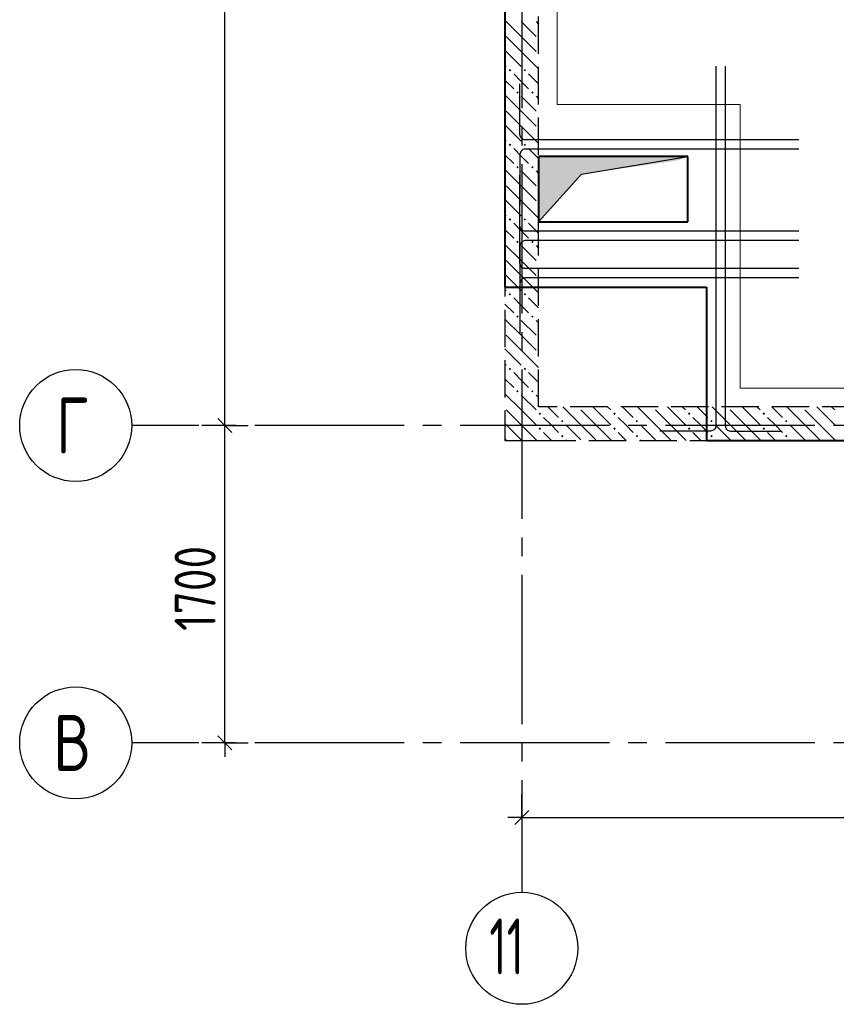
# Model space of a CAD drawing. Header units: millimetres. Extents: x 40580 to 1168286, y -220995 to 81020.
# Tile 26 of 194: x 260568 to 264944, y -113518 to -108245. Entities that reach past the tile are written whole.
import ezdxf

# ---------------------------------------------------------------- set-up
doc = ezdxf.new("R2010")
doc.units = ezdxf.units.MM
for name, pattern in [('______2', [270, 200, -70]), ('______5', [1100, 800, -100, 100, -100]), ('CENTER', [2, 1.25, -0.25, 0.25, -0.25])]:
    doc.linetypes.add(name, pattern=pattern)
for name, color, linetype, lineweight in [('Standard', 7, 'Continuous', 25), ('ЖБ Перекрытие верхний уровень', 7, 'Continuous', 35), ('Обрамление проемов стержнями', 7, 'Continuous', 25), ('ОСИ', 7, 'CENTER', 15), ('Основная', 7, 'Continuous', 40), ('Позиционная метка линия выноска', 7, 'Continuous', 13)]:
    doc.layers.add(name, color=color, linetype=linetype, lineweight=lineweight)
doc.layers.add('ЖБ Стена верхний уровень', color=7, linetype='______2', true_color=0x656565)
doc.layers.add('Тонкие', color=7, linetype='Continuous')
doc.layers.add('ФВ-2', color=7, linetype='Continuous')
doc.styles.add('GOST 2.304-81', font='txt')
doc.styles.add('ISOCPEUR', font='isocpeur.ttf')

msp = doc.modelspace()

# ---------------------------------------------------------------- hatches: boundary and pattern name
at = {"layer": 'ЖБ Стена верхний уровень', "linetype": 'Continuous', "lineweight": -3, "transparency": 33554687}
for points in [[(263188.7, -108515.3), (263195.2, -108508.8), (263201.7, -108515.3), (263195.2, -108521.8)], [(263268.7, -108515.3), (263275.2, -108508.8), (263281.7, -108515.3), (263275.2, -108521.8)], [(263228.7, -108635.3), (263235.2, -108628.8), (263241.7, -108635.3), (263235.2, -108641.8)], [(263308.7, -108635.3), (263315.2, -108628.8), (263321.7, -108635.3), (263315.2, -108641.8)], [(263188.7, -108915.3), (263195.2, -108908.8), (263201.7, -108915.3), (263195.2, -108921.8)], [(263268.7, -108915.3), (263275.2, -108908.8), (263281.7, -108915.3), (263275.2, -108921.8)], [(263228.7, -109035.3), (263235.2, -109028.8), (263241.7, -109035.3), (263235.2, -109041.8)], [(263308.7, -109035.3), (263315.2, -109028.8), (263321.7, -109035.3), (263315.2, -109041.8)], [(263188.7, -109315.3), (263195.2, -109308.8), (263201.7, -109315.3), (263195.2, -109321.8)], [(263268.7, -109315.3), (263275.2, -109308.8), (263281.7, -109315.3), (263275.2, -109321.8)], [(263228.7, -109435.3), (263235.2, -109428.8), (263241.7, -109435.3), (263235.2, -109441.8)], [(263308.7, -109435.3), (263315.2, -109428.8), (263321.7, -109435.3), (263315.2, -109441.8)], [(263188.7, -109715.3), (263195.2, -109708.8), (263201.7, -109715.3), (263195.2, -109721.8)], [(263268.7, -109715.3), (263275.2, -109708.8), (263281.7, -109715.3), (263275.2, -109721.8)], [(263228.7, -109835.3), (263235.2, -109828.8), (263241.7, -109835.3), (263235.2, -109841.8)], [(263308.7, -109835.3), (263315.2, -109828.8), (263321.7, -109835.3), (263315.2, -109841.8)], [(263188.7, -110115.3), (263195.2, -110108.8), (263201.7, -110115.3), (263195.2, -110121.8)], [(263268.7, -110115.3), (263275.2, -110108.8), (263281.7, -110115.3), (263275.2, -110121.8)], [(263228.7, -110235.3), (263235.2, -110228.8), (263241.7, -110235.3), (263235.2, -110241.8)], [(263308.7, -110235.3), (263315.2, -110228.8), (263321.7, -110235.3), (263315.2, -110241.8)], [(263558.6, -110318.4), (263555.2, -110321.8), (263551.9, -110318.4)], [(263958.6, -110318.4), (263955.2, -110321.8), (263951.9, -110318.4)], [(264358.6, -110318.4), (264355.2, -110321.8), (264351.9, -110318.4)], [(264758.6, -110318.4), (264755.2, -110321.8), (264751.9, -110318.4)], [(263348.7, -110355.3), (263355.2, -110348.8), (263361.7, -110355.3), (263355.2, -110361.8)], [(263748.7, -110355.3), (263755.2, -110348.8), (263761.7, -110355.3), (263755.2, -110361.8)], [(264148.7, -110355.3), (264155.2, -110348.8), (264161.7, -110355.3), (264155.2, -110361.8)], [(264548.7, -110355.3), (264555.2, -110348.8), (264561.7, -110355.3), (264555.2, -110361.8)], [(263468.7, -110395.3), (263475.3, -110388.8), (263481.7, -110395.3), (263475.3, -110401.8)], [(263868.7, -110395.3), (263875.3, -110388.8), (263881.7, -110395.3), (263875.3, -110401.8)], [(264268.7, -110395.3), (264275.3, -110388.8), (264281.7, -110395.3), (264275.3, -110401.8)], [(264668.7, -110395.3), (264675.3, -110388.8), (264681.7, -110395.3), (264675.3, -110401.8)], [(263348.7, -110435.3), (263355.2, -110428.8), (263361.7, -110435.3), (263355.2, -110441.8)], [(263468.7, -110475.3), (263475.3, -110468.8), (263481.7, -110475.3), (263475.3, -110481.8)], [(263748.7, -110435.3), (263755.2, -110428.8), (263761.7, -110435.3), (263755.2, -110441.8)], [(263868.7, -110475.3), (263875.3, -110468.8), (263881.7, -110475.3), (263875.3, -110481.8)], [(264148.7, -110435.3), (264155.2, -110428.8), (264161.7, -110435.3), (264155.2, -110441.8)], [(264268.7, -110475.3), (264275.3, -110468.8), (264281.7, -110475.3), (264275.3, -110481.8)], [(264548.7, -110435.3), (264555.2, -110428.8), (264561.7, -110435.3), (264555.2, -110441.8)], [(264668.7, -110475.3), (264675.3, -110468.8), (264681.7, -110475.3), (264675.3, -110481.8)]]:
    msp.add_hatch(color=7, dxfattribs=at).paths.add_polyline_path(points, flags=16)
at = {"layer": 'ФВ-2'}
h = msp.add_hatch(color=256, dxfattribs=at)
h.dxf.hatch_style = 1
h.paths.add_polyline_path([(264097.1, -108998.4), (263577.9, -109073.1), (263348.3, -109328.4), (263348.3, -108998.4)])
h.paths.add_polyline_path([(264097.1, -108998.4), (263348.3, -108998.4), (263348.3, -108978.4), (264148.3, -108978.4)])

# ---------------------------------------------------------------- linework, layer by layer
at = {"layer": 'Standard', "color": 7, "linetype": 'Continuous', "lineweight": -3, "transparency": 33554687}
for p, q in [((261668.3, -110418.4), (261668.3, -104918.4)), ((261668.3, -112118.4), (261668.3, -112193.4)), ((263258.3, -112518.4), (263183.3, -112518.4)), ((263258.3, -112518.4), (267178.3, -112518.4))]:
    msp.add_line(p, q, dxfattribs=at)
at = {"layer": 'Standard', "color": 251, "linetype": 'Continuous', "lineweight": -3, "true_color": 0x656565, "transparency": 33554687}
for p, q in [((261668.3, -110418.4), (261543.3, -110418.4)), ((261668.3, -110418.4), (261793.3, -110418.4)), ((261668.3, -110418.4), (261668.3, -110418.4)), ((261668.3, -112118.4), (261543.3, -112118.4)), ((261668.3, -112118.4), (261793.3, -112118.4)), ((261668.3, -112118.4), (261668.3, -112118.4)), ((263258.3, -112518.4), (263258.3, -112393.4)), ((263258.3, -112518.4), (263258.3, -112643.4)), ((263258.3, -112518.4), (263258.3, -112518.4))]:
    msp.add_line(p, q, dxfattribs=at)
at = {"layer": 'Standard', "color": 7, "linetype": 'Continuous', "lineweight": 25, "transparency": 33554687}
for p, q in [((261705.8, -110455.9), (261630.8, -110380.9)), ((261705.8, -112155.9), (261630.8, -112080.9)), ((263220.8, -112555.9), (263295.8, -112480.9))]:
    msp.add_line(p, q, dxfattribs=at)
at = {"layer": 'Standard', "color": 7, "linetype": 'Continuous', "lineweight": -3, "transparency": 33554687}
msp.add_lwpolyline([(261668.3, -112118.4), (261668.3, -111615.2), (261668.3, -111615.2), (261668.3, -110418.4)], dxfattribs=at)
at = {"layer": 'ЖБ Перекрытие верхний уровень', "color": 7, "linetype": 'Continuous', "lineweight": -3, "transparency": 33554687}
for p, q in [((263168.3, -109678.4), (263348.3, -109678.4)), ((264248.3, -110278.4), (264248.3, -110498.4))]:
    msp.add_line(p, q, dxfattribs=at)
at = {"layer": 'ЖБ Стена верхний уровень', "color": 251, "linetype": '______2', "lineweight": -3, "true_color": 0x656565, "transparency": 33554687}
for p, q in [((263168.3, -104668.4), (263168.3, -110498.4)), ((263348.3, -110318.4), (263348.3, -104668.4)), ((266418.3, -110318.4), (263348.3, -110318.4)), ((263168.3, -110498.4), (263348.3, -110498.4)), ((263348.3, -110498.4), (266418.3, -110498.4))]:
    msp.add_line(p, q, dxfattribs=at)
at = {"layer": 'ЖБ Стена верхний уровень', "color": 9, "linetype": 'Continuous', "lineweight": -3, "true_color": 0xc7c7c7, "transparency": 33554687}
for p, q in [((263255.2, -108335.3), (263168.3, -108248.3)), ((263255.2, -108255.3), (263335.2, -108335.3)), ((263335.2, -108255.3), (263348.3, -108268.4)), ((263175.2, -108335.3), (263255.2, -108415.3)), ((263255.2, -108335.3), (263335.2, -108415.3)), ((263175.2, -108415.3), (263168.3, -108408.3)), ((263175.2, -108415.3), (263255.2, -108495.3)), ((263255.2, -108415.3), (263348.3, -108508.3)), ((263168.3, -108488.4), (263175.2, -108495.3)), ((263168.3, -108568.4), (263215.2, -108615.3)), ((263255.2, -108575.3), (263215.2, -108535.3)), ((263295.2, -108615.3), (263255.2, -108575.3)), ((263295.2, -108535.3), (263348.3, -108588.4)), ((263255.2, -108735.3), (263168.3, -108648.3)), ((263255.2, -108655.3), (263335.2, -108735.3)), ((263335.2, -108655.3), (263348.3, -108668.4)), ((263175.2, -108735.3), (263255.2, -108815.3)), ((263255.2, -108735.3), (263335.2, -108815.3)), ((263175.2, -108815.3), (263168.3, -108808.3)), ((263175.2, -108815.3), (263255.2, -108895.3)), ((263255.2, -108815.3), (263348.3, -108908.3)), ((263168.3, -108888.4), (263175.2, -108895.3)), ((263255.2, -108975.3), (263215.2, -108935.3)), ((263295.2, -108935.3), (263348.3, -108988.4)), ((263168.3, -108968.4), (263215.2, -109015.3)), ((263295.2, -109015.3), (263255.2, -108975.3)), ((263255.2, -109135.3), (263168.3, -109048.3)), ((263255.2, -109055.3), (263335.2, -109135.3)), ((263335.2, -109055.3), (263348.3, -109068.4)), ((263175.2, -109135.3), (263255.2, -109215.3)), ((263255.2, -109135.3), (263335.2, -109215.3)), ((263175.2, -109215.3), (263168.3, -109208.3)), ((263175.2, -109215.3), (263255.2, -109295.3)), ((263255.2, -109215.3), (263348.3, -109308.3)), ((263168.3, -109288.4), (263175.2, -109295.3)), ((263168.3, -109368.4), (263215.2, -109415.3)), ((263255.2, -109375.3), (263215.2, -109335.3)), ((263295.2, -109335.3), (263348.3, -109388.4)), ((263295.2, -109415.3), (263255.2, -109375.3)), ((263255.2, -109535.3), (263168.3, -109448.3)), ((263255.2, -109455.3), (263335.2, -109535.3)), ((263335.2, -109455.3), (263348.3, -109468.4)), ((263175.2, -109535.3), (263255.2, -109615.3)), ((263255.2, -109535.3), (263335.2, -109615.3)), ((263175.2, -109615.3), (263168.3, -109608.3)), ((263175.2, -109615.3), (263255.2, -109695.3)), ((263255.2, -109615.3), (263348.3, -109708.3)), ((263168.3, -109688.4), (263175.2, -109695.3)), ((263255.2, -109775.3), (263215.2, -109735.3)), ((263295.2, -109735.3), (263348.3, -109788.4)), ((263168.3, -109768.4), (263215.2, -109815.3)), ((263295.2, -109815.3), (263255.2, -109775.3)), ((263255.2, -109935.3), (263168.3, -109848.3)), ((263255.2, -109855.3), (263335.2, -109935.3)), ((263335.2, -109855.3), (263348.3, -109868.4)), ((263175.2, -109935.3), (263255.2, -110015.3)), ((263255.2, -109935.3), (263335.2, -110015.3)), ((263175.2, -110015.3), (263168.3, -110008.3)), ((263175.2, -110015.3), (263255.2, -110095.3)), ((263255.2, -110015.3), (263348.3, -110108.3)), ((263168.3, -110088.4), (263175.2, -110095.3)), ((263255.2, -110175.3), (263215.2, -110135.3)), ((263295.2, -110135.3), (263348.3, -110188.4)), ((263168.3, -110168.4), (263215.2, -110215.3)), ((263295.2, -110215.3), (263255.2, -110175.3)), ((263255.2, -110335.3), (263168.3, -110248.3)), ((263255.2, -110255.3), (263335.2, -110335.3)), ((263335.2, -110255.3), (263348.3, -110268.4)), ((263398.4, -110318.4), (263455.2, -110375.3)), ((263575.3, -110415.3), (263478.4, -110318.4)), ((263655.2, -110335.3), (263638.4, -110318.4)), ((263718.4, -110318.4), (263735.2, -110335.3)), ((263798.4, -110318.4), (263855.2, -110375.3)), ((263975.3, -110415.3), (263878.4, -110318.4)), ((264055.2, -110335.3), (264038.4, -110318.4)), ((264118.4, -110318.4), (264135.2, -110335.3)), ((264198.4, -110318.4), (264255.2, -110375.3)), ((264375.3, -110415.3), (264278.4, -110318.4)), ((264455.2, -110335.3), (264438.4, -110318.4)), ((264518.4, -110318.4), (264535.2, -110335.3)), ((264598.4, -110318.4), (264655.2, -110375.3)), ((264775.3, -110415.3), (264678.4, -110318.4)), ((264855.2, -110335.3), (264838.4, -110318.4)), ((264918.4, -110318.4), (264935.2, -110335.3)), ((263175.2, -110335.3), (263255.2, -110415.3)), ((263255.2, -110335.3), (263335.2, -110415.3)), ((263575.3, -110335.3), (263655.2, -110415.3)), ((263655.2, -110335.3), (263735.2, -110415.3)), ((263975.3, -110335.3), (264055.2, -110415.3)), ((264055.2, -110335.3), (264135.2, -110415.3)), ((264375.3, -110335.3), (264455.2, -110415.3)), ((264455.2, -110335.3), (264535.2, -110415.3)), ((264775.3, -110335.3), (264855.2, -110415.3)), ((264855.2, -110335.3), (264935.2, -110415.3)), ((263175.2, -110415.3), (263168.3, -110408.3)), ((263175.2, -110415.3), (263255.2, -110495.3)), ((263255.2, -110415.3), (263338.4, -110498.4)), ((263415.2, -110415.3), (263375.3, -110375.3)), ((263455.2, -110455.3), (263415.2, -110415.3)), ((263495.2, -110415.3), (263575.3, -110495.3)), ((263575.3, -110415.3), (263655.2, -110495.3)), ((263655.2, -110415.3), (263738.4, -110498.4)), ((263815.2, -110415.3), (263775.3, -110375.3)), ((263855.2, -110455.3), (263815.2, -110415.3)), ((263895.2, -110415.3), (263975.3, -110495.3)), ((263975.3, -110415.3), (264055.2, -110495.3)), ((264055.2, -110415.3), (264138.4, -110498.4)), ((264215.2, -110415.3), (264175.3, -110375.3)), ((264255.2, -110455.3), (264215.2, -110415.3)), ((264295.2, -110415.3), (264375.3, -110495.3)), ((264375.3, -110415.3), (264455.2, -110495.3)), ((264455.2, -110415.3), (264538.4, -110498.4)), ((264615.2, -110415.3), (264575.3, -110375.3)), ((264655.2, -110455.3), (264615.2, -110415.3)), ((264695.2, -110415.3), (264775.3, -110495.3)), ((264775.3, -110415.3), (264855.2, -110495.3)), ((264855.2, -110415.3), (264938.4, -110498.4)), ((263375.3, -110455.3), (263418.4, -110498.4)), ((263775.3, -110455.3), (263818.4, -110498.4)), ((264175.3, -110455.3), (264218.4, -110498.4)), ((264575.3, -110455.3), (264618.4, -110498.4)), ((263168.3, -110488.4), (263175.2, -110495.3)), ((263495.2, -110495.3), (263498.4, -110498.4)), ((263895.2, -110495.3), (263898.4, -110498.4)), ((264295.2, -110495.3), (264298.4, -110498.4)), ((264695.2, -110495.3), (264698.4, -110498.4))]:
    msp.add_line(p, q, dxfattribs=at)
at = {"layer": 'Обрамление проемов стержнями', "color": 7, "linetype": 'Continuous', "lineweight": 25, "transparency": 33554687}
for points in [[(264298.3, -108493.4), (264298.3, -110419.7), (264297.5, -110425.1), (264295.8, -110430.5), (264292.9, -110435.5), (264289.5, -110439.7), (264285.4, -110443.1), (264280.4, -110445.9), (264274.9, -110447.7), (264269.6, -110448.4), (263998.3, -110448.4)], [(264298.3, -108493.4), (264298.3, -110419.7), (264297.5, -110425.1), (264295.8, -110430.5), (264292.9, -110435.5), (264289.5, -110439.7), (264285.4, -110443.1), (264280.4, -110445.9), (264274.9, -110447.7), (264269.6, -110448.4), (263998.3, -110448.4)], [(264298.3, -108493.4), (264298.3, -110419.7), (264297.5, -110425.1), (264295.8, -110430.5), (264292.9, -110435.5), (264289.5, -110439.7), (264285.4, -110443.1), (264280.4, -110445.9), (264274.9, -110447.7), (264269.6, -110448.4), (263998.3, -110448.4)], [(264298.3, -108493.4), (264298.3, -110419.7), (264297.5, -110425.1), (264295.8, -110430.5), (264292.9, -110435.5), (264289.5, -110439.7), (264285.4, -110443.1), (264280.4, -110445.9), (264274.9, -110447.7), (264269.6, -110448.4), (263998.3, -110448.4)], [(264348.3, -108493.4), (264348.3, -110419.7), (264349, -110425.1), (264350.8, -110430.5), (264353.6, -110435.5), (264357.1, -110439.7), (264361.2, -110443.1), (264366.2, -110445.9), (264371.7, -110447.7), (264377, -110448.4), (264648.3, -110448.4)], [(264348.3, -108493.4), (264348.3, -110419.7), (264349, -110425.1), (264350.8, -110430.5), (264353.6, -110435.5), (264357.1, -110439.7), (264361.2, -110443.1), (264366.2, -110445.9), (264371.7, -110447.7), (264377, -110448.4), (264648.3, -110448.4)], [(264348.3, -108493.4), (264348.3, -110419.7), (264349, -110425.1), (264350.8, -110430.5), (264353.6, -110435.5), (264357.1, -110439.7), (264361.2, -110443.1), (264366.2, -110445.9), (264371.7, -110447.7), (264377, -110448.4), (264648.3, -110448.4)], [(264348.3, -108493.4), (264348.3, -110419.7), (264349, -110425.1), (264350.8, -110430.5), (264353.6, -110435.5), (264357.1, -110439.7), (264361.2, -110443.1), (264366.2, -110445.9), (264371.7, -110447.7), (264377, -110448.4), (264648.3, -110448.4)], [(264743.3, -108888.4), (263277, -108888.4), (263271.7, -108887.7), (263266.2, -108885.9), (263261.2, -108883.1), (263257.1, -108879.7), (263253.6, -108875.5), (263250.8, -108870.5), (263249, -108865.1), (263248.3, -108859.8), (263248.3, -108588.4)], [(264743.3, -108888.4), (263277, -108888.4), (263271.7, -108887.7), (263266.2, -108885.9), (263261.2, -108883.1), (263257.1, -108879.7), (263253.6, -108875.5), (263250.8, -108870.5), (263249, -108865.1), (263248.3, -108859.8), (263248.3, -108588.4)], [(264743.3, -108888.4), (263277, -108888.4), (263271.7, -108887.7), (263266.2, -108885.9), (263261.2, -108883.1), (263257.1, -108879.7), (263253.6, -108875.5), (263250.8, -108870.5), (263249, -108865.1), (263248.3, -108859.8), (263248.3, -108588.4)], [(264743.3, -108888.4), (263277, -108888.4), (263271.7, -108887.7), (263266.2, -108885.9), (263261.2, -108883.1), (263257.1, -108879.7), (263253.6, -108875.5), (263250.8, -108870.5), (263249, -108865.1), (263248.3, -108859.8), (263248.3, -108588.4)], [(264743.3, -108938.4), (263277, -108938.4), (263271.7, -108939.2), (263266.2, -108941), (263261.2, -108943.8), (263257.1, -108947.2), (263253.6, -108951.3), (263250.8, -108956.4), (263249, -108961.8), (263248.3, -108967.1), (263248.3, -109238.4)], [(264743.3, -108938.4), (263277, -108938.4), (263271.7, -108939.2), (263266.2, -108941), (263261.2, -108943.8), (263257.1, -108947.2), (263253.6, -108951.3), (263250.8, -108956.4), (263249, -108961.8), (263248.3, -108967.1), (263248.3, -109238.4)], [(264743.3, -108938.4), (263277, -108938.4), (263271.7, -108939.2), (263266.2, -108941), (263261.2, -108943.8), (263257.1, -108947.2), (263253.6, -108951.3), (263250.8, -108956.4), (263249, -108961.8), (263248.3, -108967.1), (263248.3, -109238.4)], [(264743.3, -108938.4), (263277, -108938.4), (263271.7, -108939.2), (263266.2, -108941), (263261.2, -108943.8), (263257.1, -108947.2), (263253.6, -108951.3), (263250.8, -108956.4), (263249, -108961.8), (263248.3, -108967.1), (263248.3, -109238.4)], [(264743.3, -109378.4), (263277, -109378.4), (263271.7, -109377.7), (263266.2, -109375.9), (263261.2, -109373.1), (263257.1, -109369.7), (263253.6, -109365.5), (263250.8, -109360.5), (263249, -109355.1), (263248.3, -109349.8), (263248.3, -109078.4)], [(264743.3, -109378.4), (263277, -109378.4), (263271.7, -109377.7), (263266.2, -109375.9), (263261.2, -109373.1), (263257.1, -109369.7), (263253.6, -109365.5), (263250.8, -109360.5), (263249, -109355.1), (263248.3, -109349.8), (263248.3, -109078.4)], [(264743.3, -109378.4), (263277, -109378.4), (263271.7, -109377.7), (263266.2, -109375.9), (263261.2, -109373.1), (263257.1, -109369.7), (263253.6, -109365.5), (263250.8, -109360.5), (263249, -109355.1), (263248.3, -109349.8), (263248.3, -109078.4)], [(264743.3, -109378.4), (263277, -109378.4), (263271.7, -109377.7), (263266.2, -109375.9), (263261.2, -109373.1), (263257.1, -109369.7), (263253.6, -109365.5), (263250.8, -109360.5), (263249, -109355.1), (263248.3, -109349.8), (263248.3, -109078.4)], [(264743.3, -109578.4), (263277, -109578.4), (263271.7, -109577.7), (263266.2, -109575.9), (263261.2, -109573.1), (263257.1, -109569.7), (263253.6, -109565.5), (263250.8, -109560.5), (263249, -109555.1), (263248.3, -109549.8), (263248.3, -109278.4)], [(264743.3, -109578.4), (263277, -109578.4), (263271.7, -109577.7), (263266.2, -109575.9), (263261.2, -109573.1), (263257.1, -109569.7), (263253.6, -109565.5), (263250.8, -109560.5), (263249, -109555.1), (263248.3, -109549.8), (263248.3, -109278.4)], [(264743.3, -109578.4), (263277, -109578.4), (263271.7, -109577.7), (263266.2, -109575.9), (263261.2, -109573.1), (263257.1, -109569.7), (263253.6, -109565.5), (263250.8, -109560.5), (263249, -109555.1), (263248.3, -109549.8), (263248.3, -109278.4)], [(264743.3, -109578.4), (263277, -109578.4), (263271.7, -109577.7), (263266.2, -109575.9), (263261.2, -109573.1), (263257.1, -109569.7), (263253.6, -109565.5), (263250.8, -109560.5), (263249, -109555.1), (263248.3, -109549.8), (263248.3, -109278.4)], [(264743.3, -109428.4), (263277, -109428.4), (263271.7, -109429.2), (263266.2, -109431), (263261.2, -109433.8), (263257.1, -109437.2), (263253.6, -109441.3), (263250.8, -109446.4), (263249, -109451.8), (263248.3, -109457.1), (263248.3, -109728.4)], [(264743.3, -109428.4), (263277, -109428.4), (263271.7, -109429.2), (263266.2, -109431), (263261.2, -109433.8), (263257.1, -109437.2), (263253.6, -109441.3), (263250.8, -109446.4), (263249, -109451.8), (263248.3, -109457.1), (263248.3, -109728.4)], [(264743.3, -109428.4), (263277, -109428.4), (263271.7, -109429.2), (263266.2, -109431), (263261.2, -109433.8), (263257.1, -109437.2), (263253.6, -109441.3), (263250.8, -109446.4), (263249, -109451.8), (263248.3, -109457.1), (263248.3, -109728.4)], [(264743.3, -109428.4), (263277, -109428.4), (263271.7, -109429.2), (263266.2, -109431), (263261.2, -109433.8), (263257.1, -109437.2), (263253.6, -109441.3), (263250.8, -109446.4), (263249, -109451.8), (263248.3, -109457.1), (263248.3, -109728.4)], [(264743.3, -109628.4), (263277, -109628.4), (263271.7, -109629.2), (263266.2, -109631), (263261.2, -109633.8), (263257.1, -109637.2), (263253.6, -109641.3), (263250.8, -109646.4), (263249, -109651.8), (263248.3, -109657.1), (263248.3, -109928.4)], [(264743.3, -109628.4), (263277, -109628.4), (263271.7, -109629.2), (263266.2, -109631), (263261.2, -109633.8), (263257.1, -109637.2), (263253.6, -109641.3), (263250.8, -109646.4), (263249, -109651.8), (263248.3, -109657.1), (263248.3, -109928.4)], [(264743.3, -109628.4), (263277, -109628.4), (263271.7, -109629.2), (263266.2, -109631), (263261.2, -109633.8), (263257.1, -109637.2), (263253.6, -109641.3), (263250.8, -109646.4), (263249, -109651.8), (263248.3, -109657.1), (263248.3, -109928.4)], [(264743.3, -109628.4), (263277, -109628.4), (263271.7, -109629.2), (263266.2, -109631), (263261.2, -109633.8), (263257.1, -109637.2), (263253.6, -109641.3), (263250.8, -109646.4), (263249, -109651.8), (263248.3, -109657.1), (263248.3, -109928.4)]]:
    msp.add_lwpolyline(points, dxfattribs=at)
at = {"layer": 'ОСИ', "color": 8, "linetype": '______5', "lineweight": -3, "transparency": 33554687}
for p, q in [((263258.3, -102418.4), (263258.3, -112918.4)), ((292328.3, -110418.4), (261168.3, -110418.4)), ((292328.3, -112118.4), (261168.3, -112118.4))]:
    msp.add_line(p, q, dxfattribs=at)
at = {"layer": 'ОСИ', "color": 7, "linetype": 'Continuous', "lineweight": -3, "transparency": 33554687}
for centre in [(260868.3, -110418.4), (260868.3, -112118.4), (263258.3, -113218.4)]:
    msp.add_circle(centre, 300, dxfattribs=at)
at = {"layer": 'Основная', "transparency": 33554687}
for p, q in [((263168.3, -104718.4), (263168.3, -109678.4)), ((264148.3, -108978.4), (263348.3, -108978.4)), ((263348.3, -108978.4), (263348.3, -109328.4)), ((264148.3, -109328.4), (264148.3, -108978.4)), ((263348.3, -109328.4), (264148.3, -109328.4)), ((263168.3, -109678.4), (264248.3, -109678.4)), ((264248.3, -109678.4), (264248.3, -110498.4)), ((264248.3, -110498.4), (268478.3, -110498.4))]:
    msp.add_line(p, q, dxfattribs=at)
at = {"layer": 'Позиционная метка линия выноска', "color": 251, "linetype": 'Continuous', "lineweight": 13, "true_color": 0x494949, "transparency": 33554687}
msp.add_lwpolyline([(268198.3, -104823.4), (268198.3, -110218.4), (264428.3, -110218.4), (264428.3, -108698.4), (263448.3, -108698.4), (263448.3, -106798.4), (263448.3, -104948.4), (264928.3, -104948.4), (266717.6, -104948.4), (266717.6, -104948.4), (268097.6, -104948.4)], dxfattribs=at)
at = {"layer": 'Тонкие'}
for p, q in [((263577.9, -109073.1), (264148.3, -108978.4)), ((263348.3, -109328.4), (263577.9, -109073.1))]:
    msp.add_line(p, q, dxfattribs=at)

# ---------------------------------------------------------------- texts
at = {"layer": 'Standard', "color": 7, "linetype": 'Continuous', "lineweight": 25, "transparency": 33554687, "insert": (261618.3, -111518.7), "char_height": 220, "width": 625.735, "attachment_point": 7, "rotation": 90, "style": 'GOST 2.304-81'}
msp.add_mtext('1700', dxfattribs=at)
at = {"layer": 'ОСИ', "color": 7, "linetype": 'Continuous', "lineweight": 25, "transparency": 33554687, "char_height": 300, "attachment_point": 7, "style": 'ISOCPEUR'}
for s, insert, width in [('\\W0.78;Г', (260763.3, -110568.4), 326.834), ('\\W0.80;В', (260748.3, -112268.4), 359.83), ('\\W0.62;11', (263084.3, -113358.4), 393.75)]:
    msp.add_mtext(s, dxfattribs=dict(at, insert=insert, width=width))

doc.saveas('drawing.dxf')
